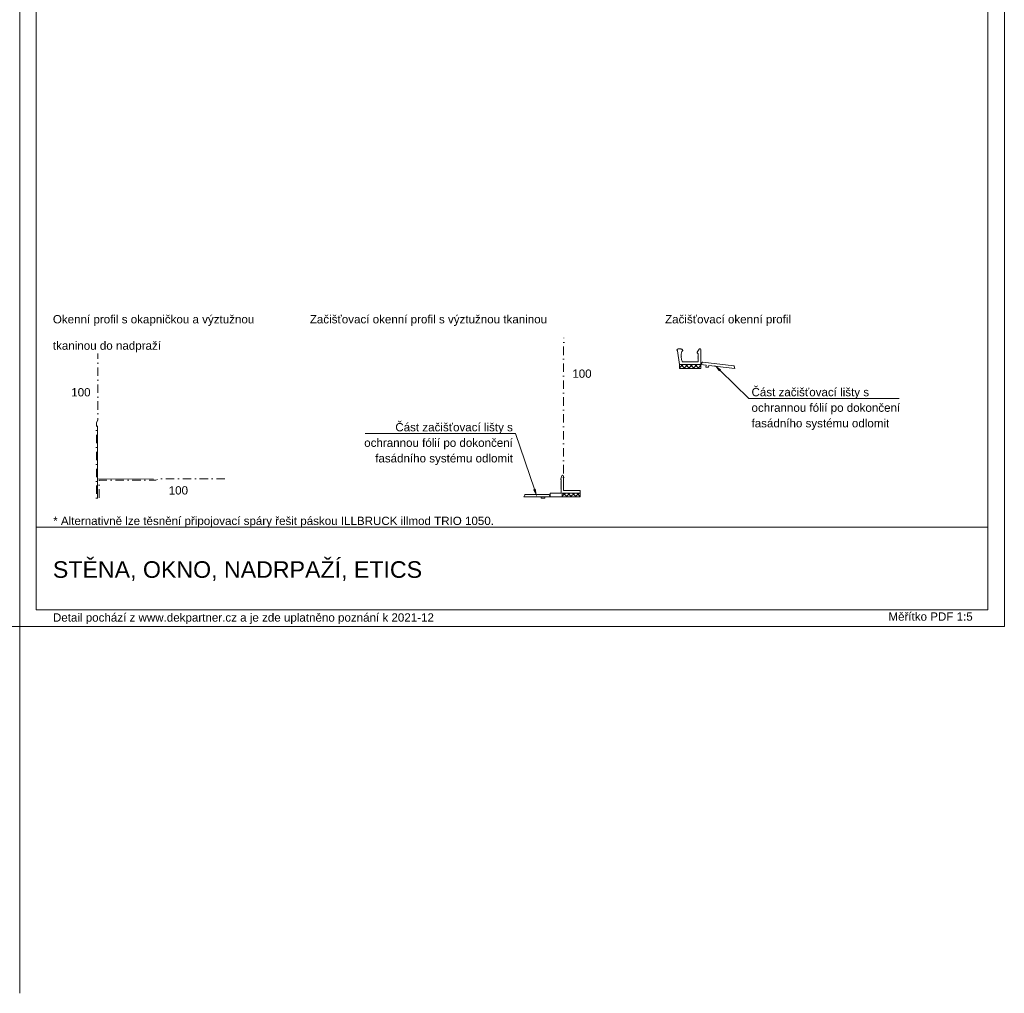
# Model space of a CAD drawing. Header units: millimetres. Extents: x -256498 to -248402, y 35117 to 38243.
# Tile 1 of 19: x -254930 to -253445, y 35117 to 36586. Entities that reach past the tile are written whole.
import ezdxf
from ezdxf.xclip import XClip

# ---------------------------------------------------------------- set-up
doc = ezdxf.new("R2010")
doc.units = ezdxf.units.MM
doc.header["$MEASUREMENT"] = 0
doc.header["$XCLIPFRAME"] = 0
doc.linetypes.add('VÝZTUŽNÁ_SÍŤ', pattern=[25.4, 12.7, -6.35, 0, -6.35])
for name, color, linetype in [('POHLED ZÁPADNÍ_1__K EXPEDICI', 7, 'Continuous'), ('POHLED ZÁPADNÍ_1__ZÁPATÍ', 7, 'Continuous'), ('POHLED ZÁPADNÍ_1_Defpoints', 7, 'Continuous'), ('POHLED ZÁPADNÍ_1_DEK_KÓTY', 7, 'Continuous'), ('POHLED ZÁPADNÍ_1_DEK_POPIS', 7, 'Continuous'), ('POHLED ZÁPADNÍ_1_DEK_SLABA', 7, 'Continuous'), ('POHLED ZÁPADNÍ_1_DEK_Výztužná síť', 7, 'Continuous'), ('POHLED ZÁPADNÍ_1_DEK_WinDEK', 7, 'Continuous'), ('POHLED ZÁPADNÍ_1_DEK_ŠRAFY', 7, 'Continuous'), ('POHLED ZÁPADNÍ_1_moje-rastr-pozn', 7, 'Continuous')]:
    doc.layers.add(name, color=color, linetype=linetype)
doc.styles.add('GENEROVANÝ_STYL_1', font='txt')

# ---------------------------------------------------------------- blocks, each defined once
blk = doc.blocks.new('Kresba_1_1', base_point=(-257906.4, 35743.7))
at = {"layer": 'POHLED ZÁPADNÍ_1_DEK_KÓTY', "linetype": 'Continuous', "lineweight": 18}
for points in [[(-253875.5, 36055.5), (-253872.6, 36058.5), (-253883, 36065.7)], [(-254152.1, 35878.7), (-254156, 35877.3), (-254150.1, 35866.2)]]:
    blk.add_hatch(color=6, dxfattribs=at).paths.add_polyline_path(points)
at = {"layer": 'POHLED ZÁPADNÍ_1_DEK_ŠRAFY', "linetype": 'Continuous', "lineweight": 18}
h = blk.add_hatch(dxfattribs=at)
h.set_pattern_fill('ANSI37_0001', color=3, style=0, pattern_type=2)
h.set_pattern_definition([(315, (-158970.722, -572680.594), (3.535533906, 3.535533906), []), (225, (-158970.722, -572680.594), (-3.535533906, 3.535533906), [])])
h.paths.add_polyline_path([(-253935, 36065.8), (-253935, 36059.8), (-253903, 36059.8), (-253903, 36065.8)])
h = blk.add_hatch(dxfattribs=at)
h.set_pattern_fill('ANSI37_0001', color=3, style=0, pattern_type=2)
h.set_pattern_definition([(135, (-346081.7374, -553851.0545), (3.42504847, 3.42504847), []), (45, (-346081.7374, -553851.0545), (-3.42504847, 3.42504847), [])])
h.paths.add_polyline_path([(-254085.1, 35872), (-254112, 35872), (-254112, 35866.2), (-254085.1, 35866.2)])
at = {"layer": 'POHLED ZÁPADNÍ_1__K EXPEDICI', "color": 3, "linetype": 'Continuous', "lineweight": 18, "flags": 128}
blk.add_lwpolyline([(-254930.3, 37770.7), (-253445.3, 37770.7), (-253445.3, 35670.7), (-254930.3, 35670.7)], close=True, dxfattribs=at)
at = {"layer": 'POHLED ZÁPADNÍ_1_Defpoints', "color": 7, "linetype": 'Continuous', "lineweight": 18}
blk.add_line((-255180.3, 35670.7), (-254680.3, 35670.7), dxfattribs=at)
at = {"layer": 'POHLED ZÁPADNÍ_1_DEK_KÓTY', "color": 6, "linetype": 'Continuous', "lineweight": 18}
for p, q in [((-253874.1, 36057), (-253830.6, 36014.7)), ((-253830.6, 36014.7), (-253828.6, 36014.7)), ((-253828.6, 36014.7), (-253603.7, 36014.7)), ((-254184.5, 35961.8), (-254409.5, 35961.8)), ((-254182.5, 35961.8), (-254184.5, 35961.8)), ((-254154.1, 35878), (-254182.5, 35961.8))]:
    blk.add_line(p, q, dxfattribs=at)
at = {"layer": 'POHLED ZÁPADNÍ_1_DEK_POPIS', "color": 6, "linetype": 'Continuous', "lineweight": 18}
blk.add_line((-254905.3, 35820.7), (-253470.3, 35820.7), dxfattribs=at)
at = {"layer": 'POHLED ZÁPADNÍ_1_DEK_POPIS', "color": 6, "linetype": 'Continuous', "lineweight": 18, "flags": 128}
blk.add_lwpolyline([(-254905.3, 37745.7), (-253470.3, 37745.7), (-253470.3, 35695.7), (-254905.3, 35695.7)], close=True, dxfattribs=at)
at = {"layer": 'POHLED ZÁPADNÍ_1_DEK_SLABA', "color": 153, "linetype": 'Continuous', "lineweight": 18}
for p, q in [((-253935, 36065.8), (-253938.1, 36086.8)), ((-253908.5, 36084.8), (-253905.4, 36089.3)), ((-253904.4, 36089.8), (-253904.2, 36089.8)), ((-253903, 36088.6), (-253903, 36065.8)), ((-253932.8, 36079.3), (-253932.4, 36079.1)), ((-253932.8, 36078.9), (-253932.4, 36079.1)), ((-253932.7, 36078.5), (-253932.3, 36078.3)), ((-253932.7, 36078.1), (-253932.3, 36078.3)), ((-253932.7, 36077.8), (-253932.3, 36077.6)), ((-253932.7, 36077.4), (-253932.3, 36077.6)), ((-253907.3, 36082.1), (-253908.4, 36083.4)), ((-253907, 36077.5), (-253907.4, 36077.3)), ((-253907, 36077.1), (-253907.4, 36077.3)), ((-253907, 36076.7), (-253907.4, 36076.5)), ((-253907, 36076.3), (-253907.4, 36076.5)), ((-253907, 36075.9), (-253907.4, 36075.7)), ((-253907, 36075.5), (-253907.4, 36075.7)), ((-253907, 36075.1), (-253907.4, 36074.9)), ((-253907, 36074.7), (-253907.4, 36074.9)), ((-253907, 36074.3), (-253907.4, 36074.1)), ((-253907, 36073.9), (-253907.4, 36074.1)), ((-253907, 36069.8), (-253907, 36081.3)), ((-253935, 36065.8), (-253935, 36059.8)), ((-253935, 36065.8), (-253903, 36065.8)), ((-253935, 36059.8), (-253903, 36059.8)), ((-253930.5, 36069.8), (-253907, 36069.8)), ((-253903, 36065.8), (-253901, 36069.1)), ((-253903, 36065.8), (-253903, 36059.8)), ((-253895.1, 36064.8), (-253903, 36065.8)), ((-253900.2, 36069.5), (-253853.5, 36064.1)), ((-253895.4, 36062.2), (-253895.1, 36064.8)), ((-253891.5, 36061.8), (-253895.4, 36062.2)), ((-253891.2, 36064.4), (-253891.5, 36061.8)), ((-253851.6, 36059.8), (-253891.2, 36064.4)), ((-253851.6, 36059.8), (-253852.9, 36063.5)), ((-254114.2, 35893.4), (-254112.6, 35898.3)), ((-254111.7, 35898.8), (-254111.5, 35898.8)), ((-254110.4, 35876.3), (-254110.4, 35897.7)), ((-254113.7, 35888.9), (-254114.1, 35888.7)), ((-254113.7, 35888.5), (-254114.1, 35888.7)), ((-254113.7, 35888.1), (-254114.1, 35887.9)), ((-254113.7, 35887.7), (-254114.1, 35887.9)), ((-254113.7, 35887.4), (-254114.1, 35887.2)), ((-254113.7, 35887), (-254114.1, 35887.2)), ((-254113.7, 35886.6), (-254114.1, 35886.4)), ((-254113.7, 35886.2), (-254114.1, 35886.4)), ((-254113.7, 35885.8), (-254114.1, 35885.6)), ((-254113.7, 35885.4), (-254114.1, 35885.6)), ((-254113.7, 35885.1), (-254114.1, 35884.9)), ((-254113.7, 35884.7), (-254114.1, 35884.9)), ((-254113.7, 35884.3), (-254114.1, 35884.1)), ((-254113.7, 35883.9), (-254114.1, 35884.1)), ((-254113.7, 35883.5), (-254114.1, 35883.3)), ((-254113.7, 35883.1), (-254114.1, 35883.3)), ((-254113.7, 35882.7), (-254114.1, 35882.5)), ((-254113.7, 35882.3), (-254114.1, 35882.5)), ((-254113.7, 35882), (-254114.1, 35881.8)), ((-254113.7, 35881.6), (-254114.1, 35881.8)), ((-254113.7, 35881.3), (-254114.1, 35881.1)), ((-254113.7, 35880.9), (-254114.1, 35881.1)), ((-254113.7, 35880.5), (-254114.1, 35880.3)), ((-254113.7, 35880.1), (-254114.1, 35880.3)), ((-254113.7, 35879.7), (-254114.1, 35879.5)), ((-254113.7, 35879.3), (-254114.1, 35879.5)), ((-254113.7, 35878.9), (-254114.1, 35878.8)), ((-254113.7, 35878.6), (-254114.1, 35878.8)), ((-254113.7, 35878.2), (-254114.1, 35878)), ((-254113.7, 35877.8), (-254114.1, 35878)), ((-254113.7, 35892), (-254113.7, 35872.6)), ((-254110.4, 35888.9), (-254110, 35888.7)), ((-254110.4, 35888.5), (-254110, 35888.7)), ((-254110.4, 35888.1), (-254110, 35887.9)), ((-254110.4, 35887.7), (-254110, 35887.9)), ((-254110.4, 35887.4), (-254110, 35887.2)), ((-254110.4, 35887), (-254110, 35887.2)), ((-254110.4, 35886.6), (-254110, 35886.4)), ((-254110.4, 35886.2), (-254110, 35886.4)), ((-254110.4, 35885.8), (-254110, 35885.6)), ((-254110.4, 35885.4), (-254110, 35885.6)), ((-254110.4, 35885.1), (-254110, 35884.9)), ((-254110.4, 35884.7), (-254110, 35884.9)), ((-254110.4, 35884.3), (-254110, 35884.1)), ((-254110.4, 35883.9), (-254110, 35884.1)), ((-254110.4, 35883.5), (-254110, 35883.3)), ((-254110.4, 35883.1), (-254110, 35883.3)), ((-254110.4, 35882.7), (-254110, 35882.5)), ((-254110.4, 35882.3), (-254110, 35882.5)), ((-254110.4, 35882), (-254110, 35881.8)), ((-254110.4, 35881.6), (-254110, 35881.8)), ((-254110.4, 35881.3), (-254110, 35881.1)), ((-254110.4, 35880.9), (-254110, 35881.1)), ((-254110.4, 35880.5), (-254110, 35880.3)), ((-254110.4, 35880.1), (-254110, 35880.3)), ((-254110.4, 35879.7), (-254110, 35879.5)), ((-254110.4, 35879.3), (-254110, 35879.5)), ((-254110.4, 35878.9), (-254110, 35878.8)), ((-254110.4, 35878.6), (-254110, 35878.8)), ((-254110.4, 35878.2), (-254110, 35878)), ((-254110.4, 35877.8), (-254110, 35878)), ((-254170.1, 35866.2), (-254168.5, 35869.6)), ((-254130.1, 35866.2), (-254170.1, 35866.2)), ((-254132.4, 35870), (-254167.8, 35870)), ((-254144.1, 35864.2), (-254144.1, 35866.2)), ((-254138.1, 35864.2), (-254144.1, 35864.2)), ((-254138.1, 35866.2), (-254138.1, 35864.2)), ((-254130.1, 35866.2), (-254131.7, 35869.6)), ((-254130.1, 35871.4), (-254130.1, 35866.2)), ((-254112, 35866.2), (-254130.1, 35866.2)), ((-254114.3, 35872), (-254129.5, 35872)), ((-254085.1, 35872), (-254112, 35872)), ((-254112, 35866.2), (-254112, 35872)), ((-254085.5, 35875.9), (-254110, 35875.9)), ((-254085.1, 35875.5), (-254085.1, 35872)), ((-254085.1, 35872), (-254085.1, 35866.2))]:
    blk.add_line(p, q, dxfattribs=at)
at = {"layer": 'POHLED ZÁPADNÍ_1_DEK_SLABA', "color": 153, "linetype": 'Continuous', "lineweight": 18, "flags": 128}
for points in [[(-253931.8, 36085.8), (-253931.2, 36086), (-253930.8, 36086.3), (-253930.5, 36086.7), (-253930.3, 36087), (-253930.4, 36087.4), (-253930.5, 36087.8), (-253930.9, 36088.2), (-253931.3, 36088.6), (-253931.9, 36088.9), (-253932.6, 36089.2), (-253933.4, 36089.4), (-253934.2, 36089.6), (-253935.1, 36089.7), (-253935.9, 36089.7), (-253936.7, 36089.6), (-253937.4, 36089.5), (-253938, 36089.3), (-253938.4, 36089), (-253938.8, 36088.7), (-253939, 36088.3), (-253939, 36087.9), (-253938.8, 36087.5), (-253938.5, 36087.1), (-253938.1, 36086.8)], [(-254812.8, 35973.7), (-254812.8, 35863.7)], [(-254813.2, 35893.6), (-254728.5, 35892.9)]]:
    blk.add_lwpolyline(points, dxfattribs=at)
at = {"layer": 'POHLED ZÁPADNÍ_1_DEK_SLABA', "color": 153, "linetype": 'Continuous', "lineweight": 18}
for centre, radius, start, end in [((-253910.8, 36079.4), 22, 163.0254, 206.0671), ((-253904.4, 36088.6), 1.2, 90, 144.8428), ((-253904.2, 36088.6), 1.2, 0, 90), ((-253907.5, 36084.2), 1.2, 144.8428, 220.7557), ((-253908.2, 36081.3), 1.2, 0, 40.7557), ((-253900.3, 36068.7), 0.8, 83.3858, 148.3071), ((-253853.6, 36063.3), 0.8, 18.4644, 83.3858), ((-254113.1, 35893), 1.16, 162.5804, 238.4933), ((-254111.7, 35897.7), 1.16, 90, 144.8428), ((-254111.5, 35897.7), 1.16, 0, 90), ((-254167.8, 35869.3), 0.773, 89.9197, 154.841), ((-254132.4, 35869.3), 0.773, 25.159, 90.0803), ((-254129.5, 35871.4), 0.6, 90, 180.0002), ((-254114.3, 35872.6), 0.6, 270, 0), ((-254110, 35876.3), 0.4, 180, 270), ((-254085.5, 35875.5), 0.4, 0, 90)]:
    blk.add_arc(centre, radius, start, end, dxfattribs=at)
at = {"layer": 'POHLED ZÁPADNÍ_1_DEK_Výztužná síť', "color": 1, "linetype": 'VÝZTUŽNÁ_SÍŤ', "lineweight": 18}
blk.add_line((-254110.4, 35876.3), (-254109.9, 36106.3), dxfattribs=at)
at = {"layer": 'POHLED ZÁPADNÍ_1_DEK_Výztužná síť', "color": 1, "linetype": 'VÝZTUŽNÁ_SÍŤ', "lineweight": 18, "flags": 128}
blk.add_lwpolyline([(-254620.8, 35893.5), (-254720.8, 35893.5), (-254725.2, 35891.5), (-254810.6, 35891.5), (-254810.6, 35863.5), (-254814.7, 35863.5), (-254814.4, 35978.2), (-254812.7, 35982.7), (-254812.7, 36082.7)], dxfattribs=at)
at = {"layer": 'POHLED ZÁPADNÍ_1_DEK_WinDEK', "color": 7, "linetype": 'Continuous', "lineweight": 18}
blk.add_line((-253903, 36065.8), (-253903, 36065), dxfattribs=at)
at = {"layer": 'POHLED ZÁPADNÍ_1_DEK_ŠRAFY', "color": 3, "linetype": 'Continuous', "lineweight": 18}
blk.add_line((-254112, 35866.2), (-254085.1, 35866.2), dxfattribs=at)
at = {"layer": 'POHLED ZÁPADNÍ_1_moje-rastr-pozn', "color": 241, "linetype": 'Continuous', "lineweight": 18}
blk.add_line((-254930.3, 38243), (-254930.3, 35117.5), dxfattribs=at)
at = {"layer": 'POHLED ZÁPADNÍ_1__ZÁPATÍ', "color": 6, "linetype": 'Continuous', "lineweight": 18, "insert": (-254880.3, 35754.4), "char_height": 25, "attachment_point": 4, "style": 'GENEROVANÝ_STYL_1'}
blk.add_mtext('\\A1;{\\pql;\\fArial|b0|i0|c238|p38;STĚNA, OKNO, NADRPAŽÍ, ETICS}', dxfattribs=at)
at = {"layer": 'POHLED ZÁPADNÍ_1_DEK_KÓTY', "color": 6, "linetype": 'Continuous', "lineweight": 18, "char_height": 12.5, "style": 'GENEROVANÝ_STYL_1'}
for s, insert, width, attachment_point, line_spacing_factor in [('\\A1;{\\pql;\\fArial|b0|i0|c238|p38;Okenní profil s okapničkou a výztužnou \\fArial|b0|i0|c238|p38;tkaninou do nadpraží}', (-254880.3, 36140.5), 305.971, 1, 1.908302), ('\\A1;{\\pql;\\fArial|b0|i0|c238|p38;Část začišťovací lišty s \\fArial|b0|i0|c238|p38;ochrannou fólií po dokončení \\fArial|b0|i0|c238|p38;fasádního systému odlomit}', (-253826.6, 36030.6), 247.342, 1, 1.126051), ('\\A1;{\\pqr;\\fArial|b0|i0|c238|p38;Část začišťovací lišty s \\fArial|b0|i0|c238|p38;ochrannou fólií po dokončení \\fArial|b0|i0|c238|p38;fasádního systému odlomit}', (-254186.5, 35977.7), 247.342, 3, 1.126051)]:
    blk.add_mtext(s, dxfattribs=dict(at, insert=insert, width=width, attachment_point=attachment_point, line_spacing_factor=line_spacing_factor))
for s, insert, attachment_point in [('\\A1;{\\pql;\\fArial|b0|i0|c238|p38;Začišťovací okenní profil s výztužnou tkaninou}', (-254492.8, 36140.5), 1), ('\\A1;{\\pql;\\fArial|b0|i0|c238|p38;Začišťovací okenní profil}', (-253957, 36140.5), 1), ('\\A1;{\\pql;\\fArial|b0|i0|c238|p38;100}', (-254096.9, 36045.8), 7), ('\\A1;{\\pql;\\fArial|b0|i0|c238|p38;100}', (-254852.6, 36017.7), 7), ('\\A1;{\\pql;\\fArial|b0|i0|c238|p38;100}', (-254705.6, 35869.7), 7), ('\\A1;{\\pql;\\fArial|b0|i0|c238|p38;* Alternativně lze těsnění připojovací spáry řešit páskou ILLBRUCK illmod TRIO 1050.}', (-254879.8, 35828.3), 4), ('\\A1;{\\pql;\\fArial|b0|i0|c238|p38;Měřítko PDF 1:5}', (-253620.1, 35685.7), 4)]:
    blk.add_mtext(s, dxfattribs=dict(at, insert=insert, attachment_point=attachment_point))
at = {"layer": 'POHLED ZÁPADNÍ_1_DEK_KÓTY', "color": 180, "linetype": 'Continuous', "lineweight": 18, "insert": (-254880.2, 35682.5), "char_height": 12.5, "attachment_point": 4, "style": 'GENEROVANÝ_STYL_1'}
blk.add_mtext('\\A1;{\\pql;\\fArial|b0|i0|c238|p38;Detail pochází z www.dekpartner.cz a je zde uplatněno poznání k 2021-12}', dxfattribs=at)

msp = doc.modelspace()

# ---------------------------------------------------------------- block references
at = {"color": 9, "linetype": 'Continuous', "lineweight": 13}
ref = msp.add_blockref('Kresba_1_1', (-257906.4, 35743.7), dxfattribs=at)
XClip(ref).set_block_clipping_path([(-256498.2316725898, 35117.4811070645), (-250393.4922061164, 38243.016752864)])

doc.saveas('drawing.dxf')
